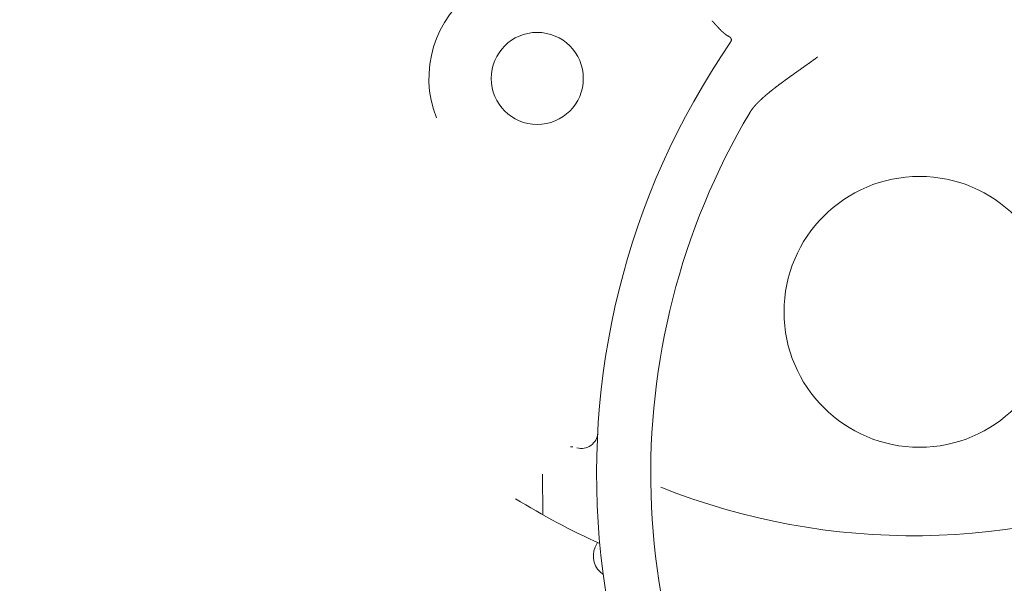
# Model space of a CAD drawing. Header units: metres. Extents: x -52 to 321, y -8 to 26.
# Tile 195 of 256: x 292.786 to 292.967, y 0.549 to 0.653. Entities that reach past the tile are written whole.
import ezdxf

# ---------------------------------------------------------------- set-up
doc = ezdxf.new("R2010")
doc.units = ezdxf.units.M
doc.header["$MEASUREMENT"] = 0
doc.layers.add('94 Genehmigungsplanung Bemaßung', color=7, linetype='Continuous')
doc.styles.add('ERSTELLTER_STIL_2', font='arial.ttf')
doc.dimstyles.new('ERSTELLTER_STIL__3', dxfattribs={"dimtxt": 0.25, "dimasz": 0.19, "dimexe": 0.18, "dimexo": 0.1, "dimgap": 0, "dimtad": 1, "dimzin": 0, "dimdsep": 46, "dimtxsty": 'ERSTELLTER_STIL_2', "dimblk": 'ARROWHEAD_6', "dimblk1": 'ARROWHEAD_6', "dimblk2": 'ARROWHEAD_6', "dimcen": 0.09, "dimclrd": 7, "dimclre": 7, "dimclrt": 7, "dimazin": 0, "dimtfac": 1, "dimtdec": 4, "dimtmove": 0, "dimatfit": 3, "dimfxl": 1, "dimtolj": 1, "dimtzin": 0, "dimarcsym": 0})

# ---------------------------------------------------------------- blocks, each defined once
blk = doc.blocks.new('*D56', base_point=(33626.11544, -0.00275))
at = {"layer": '94 Genehmigungsplanung Bemaßung', "color": 7, "linetype": 'Continuous', "lineweight": 13}
for p, q in [((294.50456, 2.8619), (294.50456, 3.0119)), ((294.60456, 2.7619), (294.40456, 2.9619)), ((294.69206, 2.8619), (294.31706, 2.8619)), ((294.50456, -0.0381), (294.50456, 2.8619)), ((294.40456, 0.0619), (294.60456, -0.1381)), ((294.69206, -0.0381), (294.31706, -0.0381)), ((294.50456, -0.1881), (294.50456, -0.0381))]:
    blk.add_line(p, q, dxfattribs=at)
at = {"layer": '94 Genehmigungsplanung Bemaßung', "color": 7, "lineweight": 13, "insert": (294.45456, 1.07825), "char_height": 0.25, "attachment_point": 7, "rotation": 90, "style": 'ERSTELLTER_STIL_2'}
blk.add_mtext('\\A1;{\\pql;\\fArial|b0|i0|c0|p0;\\W1.000000;2,90}', dxfattribs=at)
blk = doc.blocks.new('ARROWHEAD_6')
at = {"color": 0, "linetype": 'Continuous', "lineweight": 0}
for p, q in [((-0.5, -0.5), (0.5, 0.5)), ((0, 0), (-1, 0))]:
    blk.add_line(p, q, dxfattribs=at)
blk = doc.blocks.new('*D57', base_point=(33626.11544, -0.00275))
at = {"layer": '94 Genehmigungsplanung Bemaßung', "color": 7, "linetype": 'Continuous', "lineweight": 13}
for p, q in [((296.51311, 3.08525), (296.51311, 3.23525)), ((296.61311, 2.98525), (296.41311, 3.18525)), ((296.70061, 3.08525), (296.32561, 3.08525)), ((296.51311, -0.0381), (296.51311, 3.08525)), ((296.41311, 0.0619), (296.61311, -0.1381)), ((296.70061, -0.0381), (296.32561, -0.0381)), ((296.51311, -0.1881), (296.51311, -0.0381))]:
    blk.add_line(p, q, dxfattribs=at)
at = {"layer": '94 Genehmigungsplanung Bemaßung', "color": 7, "lineweight": 13, "insert": (296.52304, 1.127), "char_height": 0.25, "attachment_point": 7, "rotation": 90, "style": 'ERSTELLTER_STIL_2'}
blk.add_mtext('\\A1;{\\pql;\\fArial|b0|i0|c0|p0;\\W1.000000;3,12\\fArial|b0|i0|c0|p0;\\W1.000000;\\A1{\\H.66x;\\S5^  ;}}', dxfattribs=at)

msp = doc.modelspace()

# ---------------------------------------------------------------- linework, layer by layer
at = {"color": 7, "linetype": 'Continuous', "lineweight": 13}
for p, q in [((292.88231, 0.5689), (292.8824, 0.5614)), ((292.88231, 0.5689), (292.8824, 0.5614)), ((292.89245, 0.55629), (292.89206, 0.55543)), ((292.89245, 0.55629), (292.89206, 0.55543))]:
    msp.add_line(p, q, dxfattribs=at)
at = {"color": 7, "linetype": 'Continuous', "lineweight": 13, "flags": 128}
for points in [[(292.91658, 0.64967), (292.91657, 0.64968), (292.91656, 0.64969), (292.91655, 0.64969), (292.91654, 0.6497), (292.91653, 0.64971), (292.91651, 0.64971), (292.9165, 0.64972), (292.91649, 0.64972), (292.91648, 0.64973), (292.91647, 0.64974), (292.91646, 0.64974), (292.91645, 0.64975), (292.91644, 0.64976), (292.91643, 0.64976), (292.91641, 0.64977), (292.9164, 0.64978), (292.91639, 0.64978), (292.91638, 0.64979), (292.91637, 0.6498), (292.91636, 0.6498), (292.91635, 0.64981), (292.91634, 0.64982), (292.91633, 0.64982), (292.91632, 0.64983), (292.91631, 0.64984), (292.91629, 0.64984), (292.91628, 0.64985), (292.91627, 0.64986), (292.91626, 0.64986), (292.91625, 0.64987), (292.91624, 0.64988), (292.91623, 0.64988), (292.91622, 0.64989), (292.91621, 0.6499), (292.9162, 0.64991), (292.91619, 0.64991), (292.91618, 0.64992), (292.91617, 0.64993), (292.91616, 0.64993), (292.91615, 0.64994), (292.91614, 0.64995), (292.91613, 0.64996), (292.91612, 0.64996), (292.91611, 0.64997), (292.9161, 0.64998), (292.91608, 0.64999), (292.91607, 0.65), (292.91606, 0.65), (292.91605, 0.65001), (292.91604, 0.65002), (292.91603, 0.65003), (292.91602, 0.65003), (292.91601, 0.65004), (292.916, 0.65005), (292.91599, 0.65006), (292.91598, 0.65007), (292.91597, 0.65007), (292.91596, 0.65008), (292.91595, 0.65009), (292.91594, 0.6501), (292.91593, 0.65011), (292.91592, 0.65011), (292.91591, 0.65012), (292.9159, 0.65013), (292.9159, 0.65014), (292.91589, 0.65015), (292.91588, 0.65016), (292.91587, 0.65016), (292.91586, 0.65017), (292.91585, 0.65018), (292.91584, 0.65019), (292.91583, 0.6502), (292.91582, 0.65021), (292.91581, 0.65021), (292.9158, 0.65022), (292.91579, 0.65023), (292.91578, 0.65024), (292.91577, 0.65025), (292.91576, 0.65026), (292.91575, 0.65026), (292.91574, 0.65027), (292.91573, 0.65028), (292.91572, 0.65029), (292.91571, 0.6503), (292.9157, 0.65031), (292.91569, 0.65031), (292.91568, 0.65032), (292.91567, 0.65033), (292.91566, 0.65034), (292.91565, 0.65035), (292.91564, 0.65036), (292.91563, 0.65037), (292.91562, 0.65037), (292.91562, 0.65038), (292.91561, 0.65039), (292.9156, 0.6504), (292.91559, 0.65041), (292.91558, 0.65042), (292.91557, 0.65043), (292.91556, 0.65043), (292.91555, 0.65044), (292.91554, 0.65045), (292.91553, 0.65046), (292.91552, 0.65047), (292.91551, 0.65048), (292.9155, 0.65049), (292.91549, 0.65049), (292.91548, 0.6505), (292.91547, 0.65051), (292.91547, 0.65052), (292.91546, 0.65053), (292.91545, 0.65054), (292.91544, 0.65055), (292.91543, 0.65056), (292.91542, 0.65056), (292.91541, 0.65057), (292.9154, 0.65058), (292.91539, 0.65059), (292.91538, 0.6506), (292.91537, 0.65061), (292.91536, 0.65062), (292.91535, 0.65063), (292.91535, 0.65064), (292.91534, 0.65064), (292.91533, 0.65065), (292.91532, 0.65066), (292.91531, 0.65067), (292.9153, 0.65068), (292.91529, 0.65069), (292.91528, 0.6507), (292.91527, 0.65071), (292.91526, 0.65072), (292.91525, 0.65072), (292.91524, 0.65073), (292.91524, 0.65074), (292.91523, 0.65075), (292.91522, 0.65076), (292.91521, 0.65077), (292.9152, 0.65078), (292.91519, 0.65079), (292.91518, 0.6508), (292.91517, 0.65081), (292.91516, 0.65081), (292.91515, 0.65082), (292.91515, 0.65083), (292.91514, 0.65084), (292.91513, 0.65085), (292.91512, 0.65086), (292.91511, 0.65087), (292.9151, 0.65088), (292.91509, 0.65089), (292.91508, 0.6509), (292.91507, 0.65091), (292.91506, 0.65091), (292.91506, 0.65092), (292.91505, 0.65093), (292.91504, 0.65094), (292.91503, 0.65095), (292.91502, 0.65096), (292.91501, 0.65097), (292.915, 0.65098), (292.91499, 0.65099), (292.91498, 0.651), (292.91498, 0.65101), (292.91497, 0.65102), (292.91496, 0.65102), (292.91495, 0.65103), (292.91494, 0.65104), (292.91493, 0.65105), (292.91492, 0.65106), (292.91491, 0.65107), (292.9149, 0.65108), (292.9149, 0.65109), (292.91489, 0.6511), (292.91488, 0.65111), (292.91487, 0.65112), (292.91486, 0.65113), (292.91485, 0.65113), (292.91484, 0.65114), (292.91483, 0.65115), (292.91483, 0.65116), (292.91482, 0.65117), (292.91481, 0.65118), (292.9148, 0.65119), (292.91479, 0.6512), (292.91478, 0.65121), (292.91477, 0.65122), (292.91476, 0.65123), (292.91475, 0.65124), (292.91475, 0.65125), (292.91474, 0.65126), (292.91473, 0.65126), (292.91472, 0.65127), (292.91471, 0.65128), (292.9147, 0.65129), (292.91469, 0.6513), (292.91468, 0.65131), (292.91468, 0.65132), (292.91467, 0.65133), (292.91466, 0.65134), (292.91465, 0.65135), (292.91464, 0.65136), (292.91463, 0.65137), (292.91462, 0.65138), (292.91462, 0.65139), (292.91461, 0.6514), (292.9146, 0.6514), (292.91459, 0.65141), (292.91458, 0.65142), (292.91457, 0.65143), (292.91456, 0.65144), (292.91455, 0.65145), (292.91455, 0.65146), (292.91454, 0.65147), (292.91453, 0.65148), (292.91452, 0.65149), (292.91451, 0.6515), (292.9145, 0.65151), (292.91449, 0.65152), (292.91448, 0.65153), (292.91448, 0.65154), (292.91447, 0.65155), (292.91446, 0.65155), (292.91445, 0.65156), (292.91444, 0.65157), (292.91443, 0.65158), (292.91442, 0.65159), (292.91442, 0.6516), (292.91441, 0.65161), (292.9144, 0.65162), (292.91439, 0.65163), (292.91438, 0.65164), (292.91437, 0.65165), (292.91436, 0.65166), (292.91436, 0.65167), (292.91435, 0.65168), (292.91434, 0.65169), (292.91433, 0.6517), (292.91432, 0.65171), (292.91431, 0.65171), (292.9143, 0.65172), (292.9143, 0.65173), (292.91429, 0.65174), (292.91428, 0.65175), (292.91427, 0.65176), (292.91426, 0.65177), (292.91425, 0.65178), (292.91424, 0.65179), (292.91423, 0.6518), (292.91423, 0.65181), (292.91422, 0.65182), (292.91421, 0.65183), (292.9142, 0.65184), (292.91419, 0.65185), (292.91418, 0.65186), (292.91417, 0.65187), (292.91417, 0.65188), (292.91416, 0.65188), (292.91415, 0.65189), (292.91414, 0.6519), (292.91413, 0.65191), (292.91412, 0.65192), (292.91411, 0.65193), (292.91411, 0.65194), (292.9141, 0.65195), (292.91409, 0.65196), (292.91408, 0.65197), (292.91407, 0.65198), (292.91406, 0.65199), (292.91406, 0.652), (292.91405, 0.65201), (292.91404, 0.65202), (292.91403, 0.65203), (292.91402, 0.65204), (292.91401, 0.65205), (292.914, 0.65206), (292.914, 0.65206), (292.91399, 0.65207), (292.91398, 0.65208), (292.91397, 0.65209), (292.91396, 0.6521), (292.91395, 0.65211), (292.91394, 0.65212), (292.91394, 0.65213), (292.91393, 0.65214), (292.91392, 0.65215), (292.91391, 0.65216), (292.9139, 0.65217), (292.91389, 0.65218), (292.91388, 0.65219), (292.91388, 0.6522), (292.91387, 0.65221), (292.91386, 0.65222), (292.91385, 0.65223), (292.91384, 0.65224), (292.91383, 0.65225), (292.91382, 0.65226), (292.91382, 0.65226), (292.91381, 0.65227), (292.9138, 0.65228), (292.91379, 0.65229), (292.91378, 0.6523), (292.91377, 0.65231), (292.91377, 0.65232), (292.91376, 0.65233), (292.91375, 0.65234), (292.91374, 0.65235), (292.91373, 0.65236), (292.91372, 0.65237), (292.91371, 0.65238), (292.91371, 0.65239), (292.9137, 0.6524), (292.91369, 0.65241), (292.91368, 0.65242), (292.91367, 0.65243), (292.91366, 0.65244), (292.91365, 0.65245), (292.91365, 0.65245), (292.91364, 0.65246), (292.91363, 0.65247)], [(292.91658, 0.64967), (292.91657, 0.64968), (292.91656, 0.64969), (292.91655, 0.64969), (292.91654, 0.6497), (292.91653, 0.64971), (292.91651, 0.64971), (292.9165, 0.64972), (292.91649, 0.64972), (292.91648, 0.64973), (292.91647, 0.64974), (292.91646, 0.64974), (292.91645, 0.64975), (292.91644, 0.64976), (292.91643, 0.64976), (292.91641, 0.64977), (292.9164, 0.64978), (292.91639, 0.64978), (292.91638, 0.64979), (292.91637, 0.6498), (292.91636, 0.6498), (292.91635, 0.64981), (292.91634, 0.64982), (292.91633, 0.64982), (292.91632, 0.64983), (292.91631, 0.64984), (292.91629, 0.64984), (292.91628, 0.64985), (292.91627, 0.64986), (292.91626, 0.64986), (292.91625, 0.64987), (292.91624, 0.64988), (292.91623, 0.64988), (292.91622, 0.64989), (292.91621, 0.6499), (292.9162, 0.64991), (292.91619, 0.64991), (292.91618, 0.64992), (292.91617, 0.64993), (292.91616, 0.64993), (292.91615, 0.64994), (292.91614, 0.64995), (292.91613, 0.64996), (292.91612, 0.64996), (292.91611, 0.64997), (292.9161, 0.64998), (292.91608, 0.64999), (292.91607, 0.65), (292.91606, 0.65), (292.91605, 0.65001), (292.91604, 0.65002), (292.91603, 0.65003), (292.91602, 0.65003), (292.91601, 0.65004), (292.916, 0.65005), (292.91599, 0.65006), (292.91598, 0.65007), (292.91597, 0.65007), (292.91596, 0.65008), (292.91595, 0.65009), (292.91594, 0.6501), (292.91593, 0.65011), (292.91592, 0.65011), (292.91591, 0.65012), (292.9159, 0.65013), (292.9159, 0.65014), (292.91589, 0.65015), (292.91588, 0.65016), (292.91587, 0.65016), (292.91586, 0.65017), (292.91585, 0.65018), (292.91584, 0.65019), (292.91583, 0.6502), (292.91582, 0.65021), (292.91581, 0.65021), (292.9158, 0.65022), (292.91579, 0.65023), (292.91578, 0.65024), (292.91577, 0.65025), (292.91576, 0.65026), (292.91575, 0.65026), (292.91574, 0.65027), (292.91573, 0.65028), (292.91572, 0.65029), (292.91571, 0.6503), (292.9157, 0.65031), (292.91569, 0.65031), (292.91568, 0.65032), (292.91567, 0.65033), (292.91566, 0.65034), (292.91565, 0.65035), (292.91564, 0.65036), (292.91563, 0.65037), (292.91562, 0.65037), (292.91562, 0.65038), (292.91561, 0.65039), (292.9156, 0.6504), (292.91559, 0.65041), (292.91558, 0.65042), (292.91557, 0.65043), (292.91556, 0.65043), (292.91555, 0.65044), (292.91554, 0.65045), (292.91553, 0.65046), (292.91552, 0.65047), (292.91551, 0.65048), (292.9155, 0.65049), (292.91549, 0.65049), (292.91548, 0.6505), (292.91547, 0.65051), (292.91547, 0.65052), (292.91546, 0.65053), (292.91545, 0.65054), (292.91544, 0.65055), (292.91543, 0.65056), (292.91542, 0.65056), (292.91541, 0.65057), (292.9154, 0.65058), (292.91539, 0.65059), (292.91538, 0.6506), (292.91537, 0.65061), (292.91536, 0.65062), (292.91535, 0.65063), (292.91535, 0.65064), (292.91534, 0.65064), (292.91533, 0.65065), (292.91532, 0.65066), (292.91531, 0.65067), (292.9153, 0.65068), (292.91529, 0.65069), (292.91528, 0.6507), (292.91527, 0.65071), (292.91526, 0.65072), (292.91525, 0.65072), (292.91524, 0.65073), (292.91524, 0.65074), (292.91523, 0.65075), (292.91522, 0.65076), (292.91521, 0.65077), (292.9152, 0.65078), (292.91519, 0.65079), (292.91518, 0.6508), (292.91517, 0.65081), (292.91516, 0.65081), (292.91515, 0.65082), (292.91515, 0.65083), (292.91514, 0.65084), (292.91513, 0.65085), (292.91512, 0.65086), (292.91511, 0.65087), (292.9151, 0.65088), (292.91509, 0.65089), (292.91508, 0.6509), (292.91507, 0.65091), (292.91506, 0.65091), (292.91506, 0.65092), (292.91505, 0.65093), (292.91504, 0.65094), (292.91503, 0.65095), (292.91502, 0.65096), (292.91501, 0.65097), (292.915, 0.65098), (292.91499, 0.65099), (292.91498, 0.651), (292.91498, 0.65101), (292.91497, 0.65102), (292.91496, 0.65102), (292.91495, 0.65103), (292.91494, 0.65104), (292.91493, 0.65105), (292.91492, 0.65106), (292.91491, 0.65107), (292.9149, 0.65108), (292.9149, 0.65109), (292.91489, 0.6511), (292.91488, 0.65111), (292.91487, 0.65112), (292.91486, 0.65113), (292.91485, 0.65113), (292.91484, 0.65114), (292.91483, 0.65115), (292.91483, 0.65116), (292.91482, 0.65117), (292.91481, 0.65118), (292.9148, 0.65119), (292.91479, 0.6512), (292.91478, 0.65121), (292.91477, 0.65122), (292.91476, 0.65123), (292.91475, 0.65124), (292.91475, 0.65125), (292.91474, 0.65126), (292.91473, 0.65126), (292.91472, 0.65127), (292.91471, 0.65128), (292.9147, 0.65129), (292.91469, 0.6513), (292.91468, 0.65131), (292.91468, 0.65132), (292.91467, 0.65133), (292.91466, 0.65134), (292.91465, 0.65135), (292.91464, 0.65136), (292.91463, 0.65137), (292.91462, 0.65138), (292.91462, 0.65139), (292.91461, 0.6514), (292.9146, 0.6514), (292.91459, 0.65141), (292.91458, 0.65142), (292.91457, 0.65143), (292.91456, 0.65144), (292.91455, 0.65145), (292.91455, 0.65146), (292.91454, 0.65147), (292.91453, 0.65148), (292.91452, 0.65149), (292.91451, 0.6515), (292.9145, 0.65151), (292.91449, 0.65152), (292.91448, 0.65153), (292.91448, 0.65154), (292.91447, 0.65155), (292.91446, 0.65155), (292.91445, 0.65156), (292.91444, 0.65157), (292.91443, 0.65158), (292.91442, 0.65159), (292.91442, 0.6516), (292.91441, 0.65161), (292.9144, 0.65162), (292.91439, 0.65163), (292.91438, 0.65164), (292.91437, 0.65165), (292.91436, 0.65166), (292.91436, 0.65167), (292.91435, 0.65168), (292.91434, 0.65169), (292.91433, 0.6517), (292.91432, 0.65171), (292.91431, 0.65171), (292.9143, 0.65172), (292.9143, 0.65173), (292.91429, 0.65174), (292.91428, 0.65175), (292.91427, 0.65176), (292.91426, 0.65177), (292.91425, 0.65178), (292.91424, 0.65179), (292.91423, 0.6518), (292.91423, 0.65181), (292.91422, 0.65182), (292.91421, 0.65183), (292.9142, 0.65184), (292.91419, 0.65185), (292.91418, 0.65186), (292.91417, 0.65187), (292.91417, 0.65188), (292.91416, 0.65188), (292.91415, 0.65189), (292.91414, 0.6519), (292.91413, 0.65191), (292.91412, 0.65192), (292.91411, 0.65193), (292.91411, 0.65194), (292.9141, 0.65195), (292.91409, 0.65196), (292.91408, 0.65197), (292.91407, 0.65198), (292.91406, 0.65199), (292.91406, 0.652), (292.91405, 0.65201), (292.91404, 0.65202), (292.91403, 0.65203), (292.91402, 0.65204), (292.91401, 0.65205), (292.914, 0.65206), (292.914, 0.65206), (292.91399, 0.65207), (292.91398, 0.65208), (292.91397, 0.65209), (292.91396, 0.6521), (292.91395, 0.65211), (292.91394, 0.65212), (292.91394, 0.65213), (292.91393, 0.65214), (292.91392, 0.65215), (292.91391, 0.65216), (292.9139, 0.65217), (292.91389, 0.65218), (292.91388, 0.65219), (292.91388, 0.6522), (292.91387, 0.65221), (292.91386, 0.65222), (292.91385, 0.65223), (292.91384, 0.65224), (292.91383, 0.65225), (292.91382, 0.65226), (292.91382, 0.65226), (292.91381, 0.65227), (292.9138, 0.65228), (292.91379, 0.65229), (292.91378, 0.6523), (292.91377, 0.65231), (292.91377, 0.65232), (292.91376, 0.65233), (292.91375, 0.65234), (292.91374, 0.65235), (292.91373, 0.65236), (292.91372, 0.65237), (292.91371, 0.65238), (292.91371, 0.65239), (292.9137, 0.6524), (292.91369, 0.65241), (292.91368, 0.65242), (292.91367, 0.65243), (292.91366, 0.65244), (292.91365, 0.65245), (292.91365, 0.65245), (292.91364, 0.65246), (292.91363, 0.65247)], [(292.91658, 0.64967), (292.91659, 0.64967), (292.9166, 0.64966), (292.91661, 0.64966), (292.91662, 0.64965), (292.91663, 0.64965), (292.91664, 0.64964), (292.91665, 0.64964), (292.91666, 0.64963), (292.91667, 0.64963), (292.91668, 0.64962), (292.91669, 0.64962), (292.91669, 0.64961), (292.9167, 0.64961), (292.91671, 0.6496), (292.91672, 0.64959), (292.91673, 0.64959), (292.91674, 0.64958), (292.91675, 0.64958), (292.91676, 0.64957), (292.91677, 0.64957), (292.91678, 0.64956), (292.91679, 0.64955), (292.9168, 0.64955), (292.91681, 0.64954), (292.91681, 0.64954), (292.91682, 0.64953), (292.91683, 0.64952), (292.91684, 0.64952), (292.91685, 0.64951), (292.91686, 0.6495), (292.91687, 0.6495), (292.91688, 0.64949), (292.91688, 0.64948), (292.91689, 0.64948), (292.9169, 0.64947), (292.91691, 0.64946), (292.91692, 0.64946), (292.91693, 0.64945), (292.91693, 0.64944), (292.91694, 0.64943), (292.91695, 0.64943), (292.91696, 0.64942), (292.91697, 0.64941), (292.91697, 0.6494), (292.91698, 0.6494), (292.91699, 0.64939), (292.91699, 0.64938), (292.917, 0.64937), (292.91701, 0.64936), (292.91702, 0.64936), (292.91702, 0.64935), (292.91703, 0.64934), (292.91704, 0.64933), (292.91704, 0.64932), (292.91705, 0.64931), (292.91706, 0.6493), (292.91706, 0.64929), (292.91707, 0.64928), (292.91707, 0.64928), (292.91708, 0.64927), (292.91708, 0.64926), (292.91709, 0.64925), (292.91709, 0.64924), (292.9171, 0.64923), (292.9171, 0.64922), (292.91711, 0.64921), (292.91711, 0.6492), (292.91712, 0.64919), (292.91712, 0.64918), (292.91712, 0.64917), (292.91713, 0.64916), (292.91713, 0.64915), (292.91713, 0.64914), (292.91714, 0.64913), (292.91714, 0.64912), (292.91714, 0.6491), (292.91714, 0.64909), (292.91715, 0.64908), (292.91715, 0.64907), (292.91715, 0.64906), (292.91715, 0.64905), (292.91715, 0.64904), (292.91715, 0.64903), (292.91715, 0.64902), (292.91715, 0.64901), (292.91715, 0.649), (292.91715, 0.64899), (292.91715, 0.64897), (292.91715, 0.64896), (292.91715, 0.64895), (292.91715, 0.64894), (292.91715, 0.64893), (292.91715, 0.64892), (292.91715, 0.64891), (292.91714, 0.6489), (292.91714, 0.64889), (292.91714, 0.64888), (292.91714, 0.64887), (292.91714, 0.64886), (292.91713, 0.64885), (292.91713, 0.64883), (292.91713, 0.64882), (292.91712, 0.64881), (292.91712, 0.6488), (292.91712, 0.64879), (292.91711, 0.64878), (292.91711, 0.64877), (292.9171, 0.64876), (292.9171, 0.64875), (292.91709, 0.64874), (292.91709, 0.64873), (292.91709, 0.64872), (292.91708, 0.64871), (292.91708, 0.6487), (292.91707, 0.6487), (292.91707, 0.64869), (292.91706, 0.64868), (292.91706, 0.64867), (292.91705, 0.64866), (292.91704, 0.64865), (292.91704, 0.64864), (292.91703, 0.64863), (292.91703, 0.64862), (292.91702, 0.64861), (292.91702, 0.6486), (292.91701, 0.64859), (292.91701, 0.64858), (292.917, 0.64857)], [(292.92054, 0.63556), (292.92056, 0.63559), (292.92058, 0.63562), (292.92059, 0.63565), (292.92061, 0.63567), (292.92063, 0.6357), (292.92065, 0.63573), (292.92067, 0.63576), (292.92069, 0.63579), (292.92071, 0.63581), (292.92073, 0.63584), (292.92074, 0.63587), (292.92076, 0.6359), (292.92078, 0.63593), (292.9208, 0.63595), (292.92082, 0.63598), (292.92084, 0.63601), (292.92086, 0.63604), (292.92088, 0.63607), (292.9209, 0.63609), (292.92092, 0.63612), (292.92094, 0.63615), (292.92096, 0.63618), (292.92098, 0.6362), (292.921, 0.63623), (292.92102, 0.63626), (292.92104, 0.63629), (292.92106, 0.63631), (292.92108, 0.63634), (292.9211, 0.63637), (292.92112, 0.63639), (292.92114, 0.63642), (292.92116, 0.63645), (292.92118, 0.63647), (292.9212, 0.6365), (292.92123, 0.63653), (292.92125, 0.63655), (292.92127, 0.63658), (292.92129, 0.6366), (292.92131, 0.63663), (292.92133, 0.63666), (292.92136, 0.63668), (292.92138, 0.63671), (292.9214, 0.63673), (292.92142, 0.63676), (292.92145, 0.63678), (292.92147, 0.63681), (292.92149, 0.63684), (292.92151, 0.63686), (292.92154, 0.63689), (292.92156, 0.63691), (292.92158, 0.63694), (292.9216, 0.63696), (292.92163, 0.63699), (292.92165, 0.63701), (292.92167, 0.63704), (292.9217, 0.63706), (292.92172, 0.63709), (292.92174, 0.63711), (292.92177, 0.63713), (292.92179, 0.63716), (292.92181, 0.63718), (292.92184, 0.63721), (292.92186, 0.63723), (292.92188, 0.63726), (292.92191, 0.63728), (292.92193, 0.63731), (292.92195, 0.63733), (292.92198, 0.63736), (292.922, 0.63738), (292.92203, 0.6374), (292.92205, 0.63743), (292.92207, 0.63745), (292.9221, 0.63748), (292.92212, 0.6375), (292.92214, 0.63752), (292.92217, 0.63755), (292.92219, 0.63757), (292.92222, 0.6376), (292.92224, 0.63762), (292.92227, 0.63764), (292.92229, 0.63767), (292.92231, 0.63769), (292.92234, 0.63771), (292.92236, 0.63774), (292.92239, 0.63776), (292.92241, 0.63778), (292.92244, 0.63781), (292.92246, 0.63783), (292.92248, 0.63786), (292.92251, 0.63788), (292.92253, 0.6379), (292.92256, 0.63793), (292.92258, 0.63795), (292.92261, 0.63797), (292.92263, 0.638), (292.92266, 0.63802), (292.92268, 0.63804), (292.92271, 0.63806), (292.92273, 0.63809), (292.92276, 0.63811), (292.92278, 0.63813), (292.92281, 0.63816), (292.92283, 0.63818), (292.92286, 0.6382), (292.92288, 0.63823), (292.92291, 0.63825), (292.92293, 0.63827), (292.92296, 0.63829), (292.92298, 0.63832), (292.92301, 0.63834), (292.92303, 0.63836), (292.92306, 0.63838), (292.92308, 0.63841), (292.92311, 0.63843), (292.92313, 0.63845), (292.92316, 0.63847), (292.92318, 0.6385), (292.92321, 0.63852), (292.92324, 0.63854), (292.92326, 0.63856), (292.92329, 0.63859), (292.92331, 0.63861), (292.92334, 0.63863), (292.92336, 0.63865), (292.92339, 0.63867), (292.92341, 0.6387), (292.92344, 0.63872), (292.92347, 0.63874), (292.92349, 0.63876), (292.92352, 0.63879), (292.92354, 0.63881), (292.92357, 0.63883), (292.92359, 0.63885), (292.92362, 0.63887), (292.92365, 0.6389), (292.92367, 0.63892), (292.9237, 0.63894), (292.92372, 0.63896), (292.92375, 0.63898), (292.92378, 0.639), (292.9238, 0.63903), (292.92383, 0.63905), (292.92385, 0.63907), (292.92388, 0.63909), (292.92391, 0.63911), (292.92393, 0.63914), (292.92396, 0.63916), (292.92398, 0.63918), (292.92401, 0.6392), (292.92404, 0.63922), (292.92406, 0.63924), (292.92409, 0.63926), (292.92411, 0.63929), (292.92414, 0.63931), (292.92417, 0.63933), (292.92419, 0.63935), (292.92422, 0.63937), (292.92425, 0.63939), (292.92427, 0.63942), (292.9243, 0.63944), (292.92432, 0.63946), (292.92435, 0.63948), (292.92438, 0.6395), (292.9244, 0.63952), (292.92443, 0.63954), (292.92446, 0.63956), (292.92448, 0.63959), (292.92451, 0.63961), (292.92454, 0.63963), (292.92456, 0.63965), (292.92459, 0.63967), (292.92462, 0.63969), (292.92464, 0.63971), (292.92467, 0.63973), (292.9247, 0.63975), (292.92472, 0.63978), (292.92475, 0.6398), (292.92477, 0.63982), (292.9248, 0.63984), (292.92483, 0.63986), (292.92485, 0.63988), (292.92488, 0.6399), (292.92491, 0.63992), (292.92493, 0.63994), (292.92496, 0.63996), (292.92499, 0.63999), (292.92501, 0.64001), (292.92504, 0.64003), (292.92507, 0.64005), (292.9251, 0.64007), (292.92512, 0.64009), (292.92515, 0.64011), (292.92518, 0.64013), (292.9252, 0.64015), (292.92523, 0.64017), (292.92526, 0.64019), (292.92528, 0.64021), (292.92531, 0.64023), (292.92534, 0.64026), (292.92536, 0.64028), (292.92539, 0.6403), (292.92542, 0.64032), (292.92544, 0.64034), (292.92547, 0.64036), (292.9255, 0.64038), (292.92552, 0.6404), (292.92555, 0.64042), (292.92558, 0.64044), (292.92561, 0.64046), (292.92563, 0.64048), (292.92566, 0.6405), (292.92569, 0.64052), (292.92571, 0.64054), (292.92574, 0.64056), (292.92577, 0.64058), (292.92579, 0.6406), (292.92582, 0.64063), (292.92585, 0.64065), (292.92588, 0.64067), (292.9259, 0.64069), (292.92593, 0.64071), (292.92596, 0.64073), (292.92598, 0.64075), (292.92601, 0.64077), (292.92604, 0.64079), (292.92607, 0.64081), (292.92609, 0.64083), (292.92612, 0.64085), (292.92615, 0.64087), (292.92617, 0.64089), (292.9262, 0.64091), (292.92623, 0.64093), (292.92626, 0.64095), (292.92628, 0.64097), (292.92631, 0.64099), (292.92634, 0.64101), (292.92636, 0.64103), (292.92639, 0.64105), (292.92642, 0.64107), (292.92645, 0.64109), (292.92647, 0.64111), (292.9265, 0.64113), (292.92653, 0.64115), (292.92656, 0.64117), (292.92658, 0.64119), (292.92661, 0.64121), (292.92664, 0.64123), (292.92666, 0.64125), (292.92669, 0.64127), (292.92672, 0.64129), (292.92675, 0.64131), (292.92677, 0.64133), (292.9268, 0.64135), (292.92683, 0.64137), (292.92686, 0.64139), (292.92688, 0.64141), (292.92691, 0.64143), (292.92694, 0.64145), (292.92697, 0.64147), (292.92699, 0.64149), (292.92702, 0.64151), (292.92705, 0.64153), (292.92708, 0.64155), (292.9271, 0.64157), (292.92713, 0.64159), (292.92716, 0.64161), (292.92718, 0.64163), (292.92721, 0.64165), (292.92724, 0.64167), (292.92727, 0.64169), (292.92729, 0.64171), (292.92732, 0.64173), (292.92735, 0.64175), (292.92738, 0.64177), (292.9274, 0.64179), (292.92743, 0.64181), (292.92746, 0.64183), (292.92749, 0.64185), (292.92751, 0.64187), (292.92754, 0.64189), (292.92757, 0.64191), (292.9276, 0.64193), (292.92762, 0.64195), (292.92765, 0.64197), (292.92768, 0.64199), (292.92771, 0.64201), (292.92773, 0.64203), (292.92776, 0.64205), (292.92779, 0.64207), (292.92782, 0.64209), (292.92784, 0.64211), (292.92787, 0.64213), (292.9279, 0.64215), (292.92793, 0.64217), (292.92795, 0.64219), (292.92798, 0.64221), (292.92801, 0.64223), (292.92804, 0.64225), (292.92807, 0.64227), (292.92809, 0.64229), (292.92812, 0.64231), (292.92815, 0.64233), (292.92818, 0.64235), (292.9282, 0.64237), (292.92823, 0.64239), (292.92826, 0.64241), (292.92829, 0.64242), (292.92831, 0.64244), (292.92834, 0.64246), (292.92837, 0.64248), (292.9284, 0.6425), (292.92842, 0.64252), (292.92845, 0.64254), (292.92848, 0.64256), (292.92851, 0.64258), (292.92853, 0.6426), (292.92856, 0.64262), (292.92859, 0.64264), (292.92862, 0.64266), (292.92864, 0.64268), (292.92867, 0.6427), (292.9287, 0.64272), (292.92873, 0.64274), (292.92876, 0.64276), (292.92878, 0.64278), (292.92881, 0.6428), (292.92884, 0.64282), (292.92887, 0.64284), (292.92889, 0.64286), (292.92892, 0.64288), (292.92895, 0.6429), (292.92898, 0.64292), (292.929, 0.64294), (292.92903, 0.64296), (292.92906, 0.64297), (292.92909, 0.64299), (292.92911, 0.64301), (292.92914, 0.64303), (292.92917, 0.64305), (292.9292, 0.64307), (292.92923, 0.64309), (292.92925, 0.64311), (292.92928, 0.64313), (292.92931, 0.64315), (292.92934, 0.64317), (292.92936, 0.64319), (292.92939, 0.64321), (292.92942, 0.64323), (292.92945, 0.64325), (292.92947, 0.64327), (292.9295, 0.64329), (292.92953, 0.64331), (292.92956, 0.64333), (292.92959, 0.64335), (292.92961, 0.64337), (292.92964, 0.64339), (292.92967, 0.64341), (292.9297, 0.64343), (292.92972, 0.64344), (292.92975, 0.64346), (292.92978, 0.64348), (292.92981, 0.6435), (292.92983, 0.64352), (292.92986, 0.64354), (292.92989, 0.64356), (292.92992, 0.64358), (292.92995, 0.6436), (292.92997, 0.64362), (292.93, 0.64364), (292.93003, 0.64366), (292.93006, 0.64368), (292.93008, 0.6437), (292.93011, 0.64372), (292.93014, 0.64374), (292.93017, 0.64376), (292.93019, 0.64378), (292.93022, 0.6438), (292.93025, 0.64382), (292.93028, 0.64384), (292.9303, 0.64386), (292.93033, 0.64388), (292.93036, 0.6439), (292.93039, 0.64391), (292.93042, 0.64393), (292.93044, 0.64395), (292.93047, 0.64397), (292.9305, 0.64399), (292.93053, 0.64401), (292.93055, 0.64403), (292.93058, 0.64405), (292.93061, 0.64407), (292.93064, 0.64409), (292.93066, 0.64411), (292.93069, 0.64413), (292.93072, 0.64415), (292.93075, 0.64417), (292.93078, 0.64419), (292.9308, 0.64421), (292.93083, 0.64423), (292.93086, 0.64425), (292.93089, 0.64427), (292.93091, 0.64429), (292.93094, 0.64431), (292.93097, 0.64433), (292.931, 0.64435), (292.93102, 0.64437), (292.93105, 0.64439), (292.93108, 0.64441), (292.93111, 0.64442), (292.93113, 0.64444), (292.93116, 0.64446), (292.93119, 0.64448), (292.93122, 0.6445), (292.93125, 0.64452), (292.93127, 0.64454), (292.9313, 0.64456), (292.93133, 0.64458), (292.93136, 0.6446), (292.93138, 0.64462), (292.93141, 0.64464), (292.93144, 0.64466), (292.93147, 0.64468), (292.93149, 0.6447), (292.93152, 0.64472), (292.93155, 0.64474), (292.93158, 0.64476), (292.9316, 0.64478), (292.93163, 0.6448), (292.93166, 0.64482), (292.93169, 0.64484), (292.93171, 0.64486), (292.93174, 0.64488), (292.93177, 0.6449), (292.9318, 0.64492), (292.93182, 0.64494), (292.93185, 0.64496), (292.93188, 0.64498), (292.93191, 0.645), (292.93193, 0.64502), (292.93196, 0.64504), (292.93199, 0.64506), (292.93202, 0.64508), (292.93204, 0.6451), (292.93207, 0.64512), (292.9321, 0.64514), (292.93213, 0.64516), (292.93215, 0.64518), (292.93218, 0.6452), (292.93221, 0.64522), (292.93224, 0.64524), (292.93226, 0.64526), (292.93229, 0.64528), (292.93232, 0.6453), (292.93235, 0.64532), (292.93237, 0.64534), (292.9324, 0.64536), (292.93243, 0.64537), (292.93246, 0.64539), (292.93248, 0.64541), (292.93251, 0.64543), (292.93254, 0.64545), (292.93257, 0.64547), (292.93259, 0.64549), (292.93262, 0.64551), (292.93265, 0.64553), (292.93267, 0.64555), (292.9327, 0.64557), (292.93273, 0.64559), (292.93276, 0.64561), (292.93278, 0.64563), (292.93281, 0.64565), (292.93284, 0.64567), (292.93287, 0.64569), (292.93289, 0.64571), (292.93292, 0.64573), (292.93295, 0.64575), (292.93298, 0.64577), (292.933, 0.64579), (292.93303, 0.64581), (292.93306, 0.64583)], [(292.92054, 0.63556), (292.92056, 0.63559), (292.92058, 0.63562), (292.92059, 0.63565), (292.92061, 0.63567), (292.92063, 0.6357), (292.92065, 0.63573), (292.92067, 0.63576), (292.92069, 0.63579), (292.92071, 0.63581), (292.92073, 0.63584), (292.92074, 0.63587), (292.92076, 0.6359), (292.92078, 0.63593), (292.9208, 0.63595), (292.92082, 0.63598), (292.92084, 0.63601), (292.92086, 0.63604), (292.92088, 0.63607), (292.9209, 0.63609), (292.92092, 0.63612), (292.92094, 0.63615), (292.92096, 0.63618), (292.92098, 0.6362), (292.921, 0.63623), (292.92102, 0.63626), (292.92104, 0.63629), (292.92106, 0.63631), (292.92108, 0.63634), (292.9211, 0.63637), (292.92112, 0.63639), (292.92114, 0.63642), (292.92116, 0.63645), (292.92118, 0.63647), (292.9212, 0.6365), (292.92123, 0.63653), (292.92125, 0.63655), (292.92127, 0.63658), (292.92129, 0.6366), (292.92131, 0.63663), (292.92133, 0.63666), (292.92136, 0.63668), (292.92138, 0.63671), (292.9214, 0.63673), (292.92142, 0.63676), (292.92145, 0.63678), (292.92147, 0.63681), (292.92149, 0.63684), (292.92151, 0.63686), (292.92154, 0.63689), (292.92156, 0.63691), (292.92158, 0.63694), (292.9216, 0.63696), (292.92163, 0.63699), (292.92165, 0.63701), (292.92167, 0.63704), (292.9217, 0.63706), (292.92172, 0.63709), (292.92174, 0.63711), (292.92177, 0.63713), (292.92179, 0.63716), (292.92181, 0.63718), (292.92184, 0.63721), (292.92186, 0.63723), (292.92188, 0.63726), (292.92191, 0.63728), (292.92193, 0.63731), (292.92195, 0.63733), (292.92198, 0.63736), (292.922, 0.63738), (292.92203, 0.6374), (292.92205, 0.63743), (292.92207, 0.63745), (292.9221, 0.63748), (292.92212, 0.6375), (292.92214, 0.63752), (292.92217, 0.63755), (292.92219, 0.63757), (292.92222, 0.6376), (292.92224, 0.63762), (292.92227, 0.63764), (292.92229, 0.63767), (292.92231, 0.63769), (292.92234, 0.63771), (292.92236, 0.63774), (292.92239, 0.63776), (292.92241, 0.63778), (292.92244, 0.63781), (292.92246, 0.63783), (292.92248, 0.63786), (292.92251, 0.63788), (292.92253, 0.6379), (292.92256, 0.63793), (292.92258, 0.63795), (292.92261, 0.63797), (292.92263, 0.638), (292.92266, 0.63802), (292.92268, 0.63804), (292.92271, 0.63806), (292.92273, 0.63809), (292.92276, 0.63811), (292.92278, 0.63813), (292.92281, 0.63816), (292.92283, 0.63818), (292.92286, 0.6382), (292.92288, 0.63823), (292.92291, 0.63825), (292.92293, 0.63827), (292.92296, 0.63829), (292.92298, 0.63832), (292.92301, 0.63834), (292.92303, 0.63836), (292.92306, 0.63838), (292.92308, 0.63841), (292.92311, 0.63843), (292.92313, 0.63845), (292.92316, 0.63847), (292.92318, 0.6385), (292.92321, 0.63852), (292.92324, 0.63854), (292.92326, 0.63856), (292.92329, 0.63859), (292.92331, 0.63861), (292.92334, 0.63863), (292.92336, 0.63865), (292.92339, 0.63867), (292.92341, 0.6387), (292.92344, 0.63872), (292.92347, 0.63874), (292.92349, 0.63876), (292.92352, 0.63879), (292.92354, 0.63881), (292.92357, 0.63883), (292.92359, 0.63885), (292.92362, 0.63887), (292.92365, 0.6389), (292.92367, 0.63892), (292.9237, 0.63894), (292.92372, 0.63896), (292.92375, 0.63898), (292.92378, 0.639), (292.9238, 0.63903), (292.92383, 0.63905), (292.92385, 0.63907), (292.92388, 0.63909), (292.92391, 0.63911), (292.92393, 0.63914), (292.92396, 0.63916), (292.92398, 0.63918), (292.92401, 0.6392), (292.92404, 0.63922), (292.92406, 0.63924), (292.92409, 0.63926), (292.92411, 0.63929), (292.92414, 0.63931), (292.92417, 0.63933), (292.92419, 0.63935), (292.92422, 0.63937), (292.92425, 0.63939), (292.92427, 0.63942), (292.9243, 0.63944), (292.92432, 0.63946), (292.92435, 0.63948), (292.92438, 0.6395), (292.9244, 0.63952), (292.92443, 0.63954), (292.92446, 0.63956), (292.92448, 0.63959), (292.92451, 0.63961), (292.92454, 0.63963), (292.92456, 0.63965), (292.92459, 0.63967), (292.92462, 0.63969), (292.92464, 0.63971), (292.92467, 0.63973), (292.9247, 0.63975), (292.92472, 0.63978), (292.92475, 0.6398), (292.92477, 0.63982), (292.9248, 0.63984), (292.92483, 0.63986), (292.92485, 0.63988), (292.92488, 0.6399), (292.92491, 0.63992), (292.92493, 0.63994), (292.92496, 0.63996), (292.92499, 0.63999), (292.92501, 0.64001), (292.92504, 0.64003), (292.92507, 0.64005), (292.9251, 0.64007), (292.92512, 0.64009), (292.92515, 0.64011), (292.92518, 0.64013), (292.9252, 0.64015), (292.92523, 0.64017), (292.92526, 0.64019), (292.92528, 0.64021), (292.92531, 0.64023), (292.92534, 0.64026), (292.92536, 0.64028), (292.92539, 0.6403), (292.92542, 0.64032), (292.92544, 0.64034), (292.92547, 0.64036), (292.9255, 0.64038), (292.92552, 0.6404), (292.92555, 0.64042), (292.92558, 0.64044), (292.92561, 0.64046), (292.92563, 0.64048), (292.92566, 0.6405), (292.92569, 0.64052), (292.92571, 0.64054), (292.92574, 0.64056), (292.92577, 0.64058), (292.92579, 0.6406), (292.92582, 0.64063), (292.92585, 0.64065), (292.92588, 0.64067), (292.9259, 0.64069), (292.92593, 0.64071), (292.92596, 0.64073), (292.92598, 0.64075), (292.92601, 0.64077), (292.92604, 0.64079), (292.92607, 0.64081), (292.92609, 0.64083), (292.92612, 0.64085), (292.92615, 0.64087), (292.92617, 0.64089), (292.9262, 0.64091), (292.92623, 0.64093), (292.92626, 0.64095), (292.92628, 0.64097), (292.92631, 0.64099), (292.92634, 0.64101), (292.92636, 0.64103), (292.92639, 0.64105), (292.92642, 0.64107), (292.92645, 0.64109), (292.92647, 0.64111), (292.9265, 0.64113), (292.92653, 0.64115), (292.92656, 0.64117), (292.92658, 0.64119), (292.92661, 0.64121), (292.92664, 0.64123), (292.92666, 0.64125), (292.92669, 0.64127), (292.92672, 0.64129), (292.92675, 0.64131), (292.92677, 0.64133), (292.9268, 0.64135), (292.92683, 0.64137), (292.92686, 0.64139), (292.92688, 0.64141), (292.92691, 0.64143), (292.92694, 0.64145), (292.92697, 0.64147), (292.92699, 0.64149), (292.92702, 0.64151), (292.92705, 0.64153), (292.92708, 0.64155), (292.9271, 0.64157), (292.92713, 0.64159), (292.92716, 0.64161), (292.92718, 0.64163), (292.92721, 0.64165), (292.92724, 0.64167), (292.92727, 0.64169), (292.92729, 0.64171), (292.92732, 0.64173), (292.92735, 0.64175), (292.92738, 0.64177), (292.9274, 0.64179), (292.92743, 0.64181), (292.92746, 0.64183), (292.92749, 0.64185), (292.92751, 0.64187), (292.92754, 0.64189), (292.92757, 0.64191), (292.9276, 0.64193), (292.92762, 0.64195), (292.92765, 0.64197), (292.92768, 0.64199), (292.92771, 0.64201), (292.92773, 0.64203), (292.92776, 0.64205), (292.92779, 0.64207), (292.92782, 0.64209), (292.92784, 0.64211), (292.92787, 0.64213), (292.9279, 0.64215), (292.92793, 0.64217), (292.92795, 0.64219), (292.92798, 0.64221), (292.92801, 0.64223), (292.92804, 0.64225), (292.92807, 0.64227), (292.92809, 0.64229), (292.92812, 0.64231), (292.92815, 0.64233), (292.92818, 0.64235), (292.9282, 0.64237), (292.92823, 0.64239), (292.92826, 0.64241), (292.92829, 0.64242), (292.92831, 0.64244), (292.92834, 0.64246), (292.92837, 0.64248), (292.9284, 0.6425), (292.92842, 0.64252), (292.92845, 0.64254), (292.92848, 0.64256), (292.92851, 0.64258), (292.92853, 0.6426), (292.92856, 0.64262), (292.92859, 0.64264), (292.92862, 0.64266), (292.92864, 0.64268), (292.92867, 0.6427), (292.9287, 0.64272), (292.92873, 0.64274), (292.92876, 0.64276), (292.92878, 0.64278), (292.92881, 0.6428), (292.92884, 0.64282), (292.92887, 0.64284), (292.92889, 0.64286), (292.92892, 0.64288), (292.92895, 0.6429), (292.92898, 0.64292), (292.929, 0.64294), (292.92903, 0.64296), (292.92906, 0.64297), (292.92909, 0.64299), (292.92911, 0.64301), (292.92914, 0.64303), (292.92917, 0.64305), (292.9292, 0.64307), (292.92923, 0.64309), (292.92925, 0.64311), (292.92928, 0.64313), (292.92931, 0.64315), (292.92934, 0.64317), (292.92936, 0.64319), (292.92939, 0.64321), (292.92942, 0.64323), (292.92945, 0.64325), (292.92947, 0.64327), (292.9295, 0.64329), (292.92953, 0.64331), (292.92956, 0.64333), (292.92959, 0.64335), (292.92961, 0.64337), (292.92964, 0.64339), (292.92967, 0.64341), (292.9297, 0.64343), (292.92972, 0.64344), (292.92975, 0.64346), (292.92978, 0.64348), (292.92981, 0.6435), (292.92983, 0.64352), (292.92986, 0.64354), (292.92989, 0.64356), (292.92992, 0.64358), (292.92995, 0.6436), (292.92997, 0.64362), (292.93, 0.64364), (292.93003, 0.64366), (292.93006, 0.64368), (292.93008, 0.6437), (292.93011, 0.64372), (292.93014, 0.64374), (292.93017, 0.64376), (292.93019, 0.64378), (292.93022, 0.6438), (292.93025, 0.64382), (292.93028, 0.64384), (292.9303, 0.64386), (292.93033, 0.64388), (292.93036, 0.6439), (292.93039, 0.64391), (292.93042, 0.64393), (292.93044, 0.64395), (292.93047, 0.64397), (292.9305, 0.64399), (292.93053, 0.64401), (292.93055, 0.64403), (292.93058, 0.64405), (292.93061, 0.64407), (292.93064, 0.64409), (292.93066, 0.64411), (292.93069, 0.64413), (292.93072, 0.64415), (292.93075, 0.64417), (292.93078, 0.64419), (292.9308, 0.64421), (292.93083, 0.64423), (292.93086, 0.64425), (292.93089, 0.64427), (292.93091, 0.64429), (292.93094, 0.64431), (292.93097, 0.64433), (292.931, 0.64435), (292.93102, 0.64437), (292.93105, 0.64439), (292.93108, 0.64441), (292.93111, 0.64442), (292.93113, 0.64444), (292.93116, 0.64446), (292.93119, 0.64448), (292.93122, 0.6445), (292.93125, 0.64452), (292.93127, 0.64454), (292.9313, 0.64456), (292.93133, 0.64458), (292.93136, 0.6446), (292.93138, 0.64462), (292.93141, 0.64464), (292.93144, 0.64466), (292.93147, 0.64468), (292.93149, 0.6447), (292.93152, 0.64472), (292.93155, 0.64474), (292.93158, 0.64476), (292.9316, 0.64478), (292.93163, 0.6448), (292.93166, 0.64482), (292.93169, 0.64484), (292.93171, 0.64486), (292.93174, 0.64488), (292.93177, 0.6449), (292.9318, 0.64492), (292.93182, 0.64494), (292.93185, 0.64496), (292.93188, 0.64498), (292.93191, 0.645), (292.93193, 0.64502), (292.93196, 0.64504), (292.93199, 0.64506), (292.93202, 0.64508), (292.93204, 0.6451), (292.93207, 0.64512), (292.9321, 0.64514), (292.93213, 0.64516), (292.93215, 0.64518), (292.93218, 0.6452), (292.93221, 0.64522), (292.93224, 0.64524), (292.93226, 0.64526), (292.93229, 0.64528), (292.93232, 0.6453), (292.93235, 0.64532), (292.93237, 0.64534), (292.9324, 0.64536), (292.93243, 0.64537), (292.93246, 0.64539), (292.93248, 0.64541), (292.93251, 0.64543), (292.93254, 0.64545), (292.93257, 0.64547), (292.93259, 0.64549), (292.93262, 0.64551), (292.93265, 0.64553), (292.93267, 0.64555), (292.9327, 0.64557), (292.93273, 0.64559), (292.93276, 0.64561), (292.93278, 0.64563), (292.93281, 0.64565), (292.93284, 0.64567), (292.93287, 0.64569), (292.93289, 0.64571), (292.93292, 0.64573), (292.93295, 0.64575), (292.93298, 0.64577), (292.933, 0.64579), (292.93303, 0.64581), (292.93306, 0.64583)], [(292.88748, 0.57395), (292.88749, 0.57395), (292.8875, 0.57395), (292.88751, 0.57395), (292.88752, 0.57395), (292.88754, 0.57395), (292.88755, 0.57395), (292.88756, 0.57395), (292.88757, 0.57395), (292.88758, 0.57395), (292.8876, 0.57395), (292.88761, 0.57395), (292.88762, 0.57394), (292.88763, 0.57394), (292.88764, 0.57394), (292.88766, 0.57394), (292.88767, 0.57394), (292.88768, 0.57394), (292.88769, 0.57394), (292.8877, 0.57394), (292.88771, 0.57394), (292.88773, 0.57394), (292.88774, 0.57394), (292.88775, 0.57393), (292.88776, 0.57393), (292.88777, 0.57393), (292.88779, 0.57393), (292.8878, 0.57393), (292.88781, 0.57393), (292.88782, 0.57393), (292.88783, 0.57393), (292.88784, 0.57393), (292.88786, 0.57392), (292.88787, 0.57392), (292.88788, 0.57392), (292.88789, 0.57392), (292.8879, 0.57392), (292.88791, 0.57392), (292.88793, 0.57392)], [(292.88748, 0.57395), (292.88749, 0.57395), (292.8875, 0.57395), (292.88751, 0.57395), (292.88752, 0.57395), (292.88754, 0.57395), (292.88755, 0.57395), (292.88756, 0.57395), (292.88757, 0.57395), (292.88758, 0.57395), (292.8876, 0.57395), (292.88761, 0.57395), (292.88762, 0.57394), (292.88763, 0.57394), (292.88764, 0.57394), (292.88766, 0.57394), (292.88767, 0.57394), (292.88768, 0.57394), (292.88769, 0.57394), (292.8877, 0.57394), (292.88771, 0.57394), (292.88773, 0.57394), (292.88774, 0.57394), (292.88775, 0.57393), (292.88776, 0.57393), (292.88777, 0.57393), (292.88779, 0.57393), (292.8878, 0.57393), (292.88781, 0.57393), (292.88782, 0.57393), (292.88783, 0.57393), (292.88784, 0.57393), (292.88786, 0.57392), (292.88787, 0.57392), (292.88788, 0.57392), (292.88789, 0.57392), (292.8879, 0.57392), (292.88791, 0.57392), (292.88793, 0.57392)]]:
    msp.add_lwpolyline(points, dxfattribs=at)
at = {"color": 7, "linetype": 'Continuous', "lineweight": 13}
for centre, radius in [((292.88137, 0.64187), 0.00849), ((292.88137, 0.64187), 0.00849), ((292.95183, 0.59883), 0.02497), ((292.95183, 0.59883), 0.02497)]:
    msp.add_circle(centre, radius, dxfattribs=at)
for centre, radius, start, end in [((292.88137, 0.64187), 0.01997, 47.9021, 201.3659), ((292.88137, 0.64187), 0.01997, 47.9021, 201.3659), ((293.03311, 0.56892), 0.1408, 145.549, 226.6274), ((293.03311, 0.56892), 0.1408, 145.549, 226.6274), ((293.03311, 0.56892), 0.13082, 149.3748, 213.9499), ((293.03311, 0.56892), 0.13082, 149.3748, 213.9499), ((292.88952, 0.57664), 0.003, 253.8875, 356.923), ((292.88952, 0.57664), 0.003, 253.8875, 356.923), ((292.95075, 0.68337), 0.12583, 248.2786, 293.1925), ((292.95075, 0.68337), 0.12583, 248.2786, 293.1925), ((292.95075, 0.68337), 0.13981, 238.3432, 245.5546), ((292.95075, 0.68337), 0.13981, 238.3432, 245.5546), ((292.89569, 0.55377), 0.00399, 155.3586, 237.0642), ((292.89569, 0.55377), 0.00399, 155.3586, 237.0642)]:
    msp.add_arc(centre, radius, start, end, dxfattribs=at)

# ---------------------------------------------------------------- dimensions: what is measured, and where the dimension line sits
at = {"layer": '94 Genehmigungsplanung Bemaßung', "color": 7, "linetype": 'Continuous', "lineweight": 13}
for base, p1, p2, picture, middle in [((296.51311, 3.08525), (292.56559, -0.0381), (297.01606, 3.08525), '*D57', (296.33811, 1.78722)), ((294.50456, 2.8619), (292.52968, -0.0381), (292.56559, 2.8619), '*D56', (294.32956, 1.4019))]:
    dim = msp.add_linear_dim(base=base, p1=p1, p2=p2, angle=90, dimstyle='ERSTELLTER_STIL__3', dxfattribs=at)
    dim.commit()
    dim.dimension.update_dxf_attribs({"geometry": picture, "text_midpoint": middle, "dimtype": 160, "text_rotation": 90})

doc.saveas('drawing.dxf')
